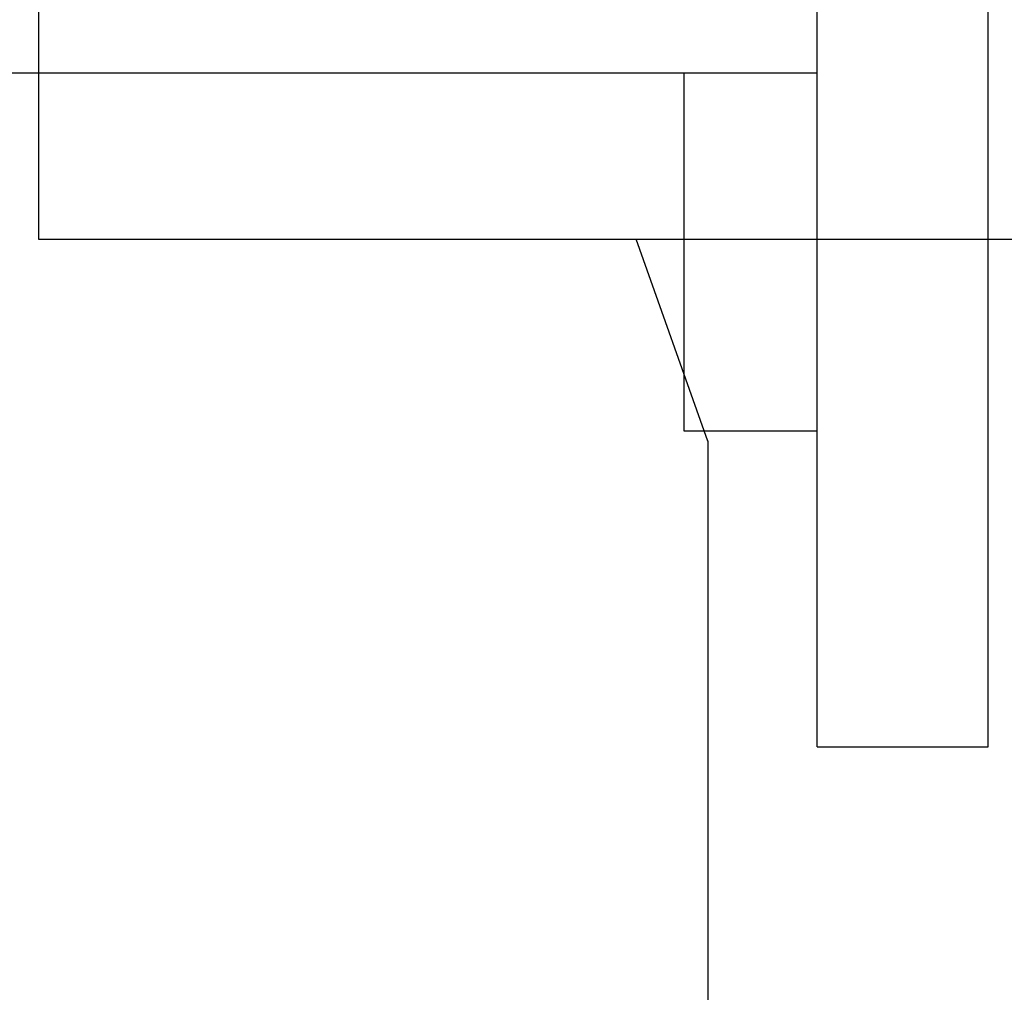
# Model space of a CAD drawing. Header units: millimetres. Extents: x 226749 to 325316, y -44191 to 40236.
# Tile 107 of 164: x 294092 to 294150, y 12101 to 12158. Entities that reach past the tile are written whole.
import ezdxf

# ---------------------------------------------------------------- set-up
doc = ezdxf.new("R2010")
doc.units = ezdxf.units.MM
doc.header["$LTSCALE"] = 100
doc.layers.add('K_URZĄDZENIA', color=4, linetype='Continuous')

# ---------------------------------------------------------------- blocks, each defined once
blk = doc.blocks.new('ZBIORNIK_RZUT')
at = {"layer": 'K_URZĄDZENIA'}
for p, q in [((150029.348, 96488.528), (150029.348, 96603.528)), ((150041.184, 96527.708), (150029.348, 96523.528)), ((150041.172, 96527.708), (150137.844, 96527.708)), ((150015.348, 96488.528), (150029.348, 96488.528))]:
    blk.add_line(p, q, dxfattribs=at)

msp = doc.modelspace()

# ---------------------------------------------------------------- linework, layer by layer
at = {"color": 7, "linetype": 'Continuous'}
for p, q in [((294139.12, 12115.001), (294139.12, 12215)), ((294149.12, 12115.001), (294149.12, 12215)), ((294056.62, 12154.501), (294139.12, 12154.501)), ((294131.32, 12133.501), (294131.32, 12154.501)), ((294139.12, 12133.501), (294131.32, 12133.501)), ((294139.12, 12115.001), (294149.12, 12115.001))]:
    msp.add_line(p, q, dxfattribs=at)

# ---------------------------------------------------------------- block references
at = {"layer": 'K_URZĄDZENIA', "rotation": 270}
msp.add_blockref('ZBIORNIK_RZUT', (197604.999, 162174.098), dxfattribs=at)

doc.saveas('drawing.dxf')
